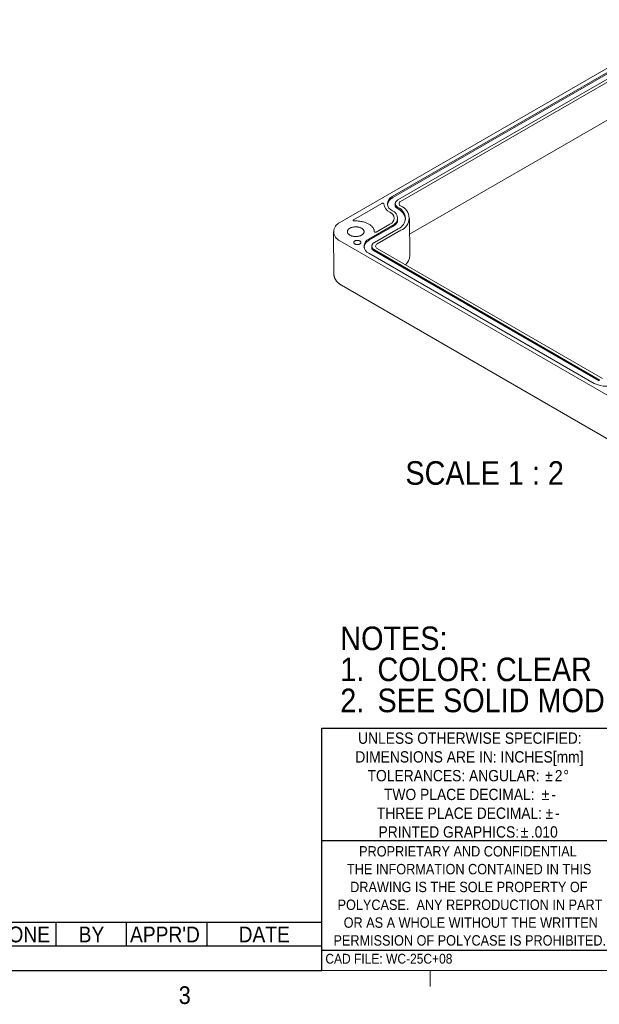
# Model space of a CAD drawing. Header units: inches. Extents: x 0.3 to 21.8, y 0.2 to 16.9.
# Tile 4 of 9: x 14.1 to 17.2, y 0.2 to 5.4. Entities that reach past the tile are written whole.
import ezdxf

# ---------------------------------------------------------------- set-up
doc = ezdxf.new("R2010")
doc.units = ezdxf.units.IN
doc.header["$MEASUREMENT"] = 0
doc.linetypes.add('SLD-Solid', pattern=[0])
doc.layers.add('FORMAT', color=7, linetype='SLD-Solid')
doc.layers.add('SLD-0', color=7, linetype='SLD-Solid')
doc.styles.add('SLDTEXTSTYLE1', font='GOTHIC.TTF', dxfattribs={"width": 0.913})

# ---------------------------------------------------------------- blocks, each defined once
blk = doc.blocks.new('SW_NOTE_1')
at = {"layer": 'SLD-0', "color": 0, "char_height": 0.125, "attachment_point": 1, "style": 'SLDTEXTSTYLE1'}
for s, insert in [('NOTES:', (0, 0.1597)), ('1.', (0, -0.0047)), ('COLOR: CLEAR', (0.1969, -0.0047)), ('2.', (0, -0.1691)), ('SEE SOLID MODEL FOR COMPLETE PART DEFINITION.', (0.1969, -0.1691))]:
    blk.add_mtext(s, dxfattribs=dict(at, insert=insert))
blk = doc.blocks.new('SW_NOTE_2')
at = {"layer": 'FORMAT', "color": 0, "char_height": 0.06, "attachment_point": 2, "style": 'SLDTEXTSTYLE1'}
for s, insert in [('UNLESS OTHERWISE SPECIFIED:', (0.5672, 0.0766)), ('DIMENSIONS ARE IN: INCHES[mm]', (0.5648, -0.0227)), ('TOLERANCES: ANGULAR: ', (0.4813, -0.1221)), ('%%p', (0.9859, -0.1221)), ('2', (1.0375, -0.1221)), ('%%d', (1.0774, -0.1221)), ('TWO PLACE DECIMAL: ', (0.511, -0.2215)), ('%%p', (0.9679, -0.2215)), ('-', (1.011, -0.2215)), ('THREE PLACE DECIMAL: ', (0.5121, -0.3208)), ('%%p', (0.9875, -0.3208)), ('-', (1.0306, -0.3208)), ('%%p', (0.8567, -0.4202)), ('PRINTED GRAPHICS: ', (0.4556, -0.4202)), ('.010', (0.9616, -0.4202))]:
    blk.add_mtext(s, dxfattribs=dict(at, insert=insert))
blk = doc.blocks.new('SW_NOTE_3')
at = {"layer": 'FORMAT', "color": 0, "char_height": 0.055, "attachment_point": 2, "style": 'SLDTEXTSTYLE1'}
for s, insert in [('PROPRIETARY AND CONFIDENTIAL', (0.5827, 0.0703)), ('THE INFORMATION CONTAINED IN THIS', (0.5892, -0.0241)), ('DRAWING IS THE SOLE PROPERTY OF', (0.5875, -0.1185)), ('POLYCASE.  ANY REPRODUCTION IN PART ', (0.5935, -0.2129)), ('OR AS A WHOLE WITHOUT THE WRITTEN ', (0.5977, -0.3072)), ('PERMISSION OF POLYCASE IS PROHIBITED.', (0.5923, -0.4016))]:
    blk.add_mtext(s, dxfattribs=dict(at, insert=insert))
blk = doc.blocks.new('SW_TABLEANNOTATION_0')
at = {"layer": 'SLD-0', "color": 0}
for p, q in [((0, 0), (0, -0.2534)), ((4.4719, 0), (0, 0)), ((4.4719, -0.2534), (4.4719, 0)), ((0.2775, 0), (0.2775, -0.1237)), ((2.7288, 0), (2.7288, -0.1237)), ((3.0624, 0), (3.0624, -0.1237)), ((3.4352, 0), (3.4352, -0.1237)), ((3.8628, 0), (3.8628, -0.1237)), ((0, -0.1237), (4.4719, -0.1237)), ((0, -0.2534), (4.4719, -0.2534))]:
    blk.add_line(p, q, dxfattribs=at)
at = {"layer": 'SLD-0', "color": 0, "attachment_point": 1, "style": 'SLDTEXTSTYLE1'}
for s, insert, char_height in [('REV.', (0.0209, -0.021), 0.08333), ('DESCRIPTION', (1.1543, -0.021), 0.083333), ('ZONE', (2.7497, -0.021), 0.08333), ('BY', (3.1841, -0.021), 0.08333), ("APPR'D", (3.4561, -0.021), 0.08333), ('DATE', (4.0314, -0.021), 0.08333), ('REVISIONS', (1.9634, -0.1477), 0.08333)]:
    blk.add_mtext(s, dxfattribs=dict(at, insert=insert, char_height=char_height))

msp = doc.modelspace()

# ---------------------------------------------------------------- linework, layer by layer
at = {"color": 7, "linetype": 'SLD-Solid', "lineweight": 15}
for p, q in [((15.79469, 4.37084), (17.65579, 5.44524)), ((16.0721, 4.50828), (17.41772, 5.28509)), ((17.42052, 5.28029), (16.0749, 4.50348)), ((16.10215, 4.49093), (17.44777, 5.26774)), ((16.11607, 4.4829), (17.46169, 5.25971)), ((16.16357, 4.30915), (17.46336, 5.05951)), ((16.01719, 4.47276), (15.86563, 4.38526)), ((16.08774, 4.47085), (16.08774, 4.45723)), ((16.10037, 4.37838), (16.10037, 4.39432)), ((16.16491, 4.19571), (16.16255, 4.39494)), ((15.948, 4.28356), (16.07245, 4.35541)), ((16.07525, 4.35061), (15.9508, 4.27876)), ((15.97805, 4.26622), (16.1025, 4.33806)), ((15.98687, 4.32055), (16.05985, 4.36268)), ((15.99197, 4.25818), (16.11642, 4.33002)), ((15.76013, 4.32221), (15.76278, 4.09866)), ((15.97663, 4.32297), (15.97663, 4.32307)), ((18.71363, 2.58944), (15.79469, 4.27451)), ((15.96365, 4.24614), (15.96365, 4.23249)), ((17.17165, 3.53701), (15.97805, 4.22606)), ((17.18557, 3.54505), (15.99197, 4.2341)), ((17.1416, 3.51966), (15.948, 4.20871)), ((17.16886, 3.53221), (15.97525, 4.22126)), ((15.80267, 4.03876), (18.72161, 2.35369))]:
    msp.add_line(p, q, dxfattribs=at)
at = {"color": 7, "linetype": 'SLD-Solid', "lineweight": 0}
for p, q in [((21.52288, 0.4106), (0.52288, 0.4106)), ((16.27288, 0.4106), (16.27288, 0.3258))]:
    msp.add_line(p, q, dxfattribs=at)
at = {"color": 7, "linetype": 'SLD-Solid', "lineweight": 15, "flags": 128}
for points in [[(16.10224, 4.45072), (16.09984, 4.45221), (16.09763, 4.45378), (16.09561, 4.45545), (16.09381, 4.45719), (16.09223, 4.45901), (16.09088, 4.46088), (16.08976, 4.46281), (16.08889, 4.46477), (16.08826, 4.46677), (16.08787, 4.46879), (16.08774, 4.47082), (16.08786, 4.47285), (16.08824, 4.47486), (16.08886, 4.47686), (16.08972, 4.47883), (16.09083, 4.48076), (16.09218, 4.48263), (16.09375, 4.48445), (16.09554, 4.4862), (16.09755, 4.48786), (16.09975, 4.48945), (16.10215, 4.49093)], [(16.02743, 4.47034), (16.02729, 4.47107), (16.02687, 4.47177), (16.02621, 4.4724), (16.02534, 4.47294), (16.02428, 4.47336), (16.0231, 4.47364), (16.02184, 4.47376), (16.02057, 4.47374), (16.01933, 4.47355), (16.01818, 4.47322), (16.01719, 4.47276)], [(15.86563, 4.38526), (15.8648, 4.38467), (15.86422, 4.38398), (15.86392, 4.38323), (15.8639, 4.38247), (15.86418, 4.38172), (15.86473, 4.38102), (15.86554, 4.38042), (15.86656, 4.37993), (15.86774, 4.37958), (15.86902, 4.37939), (15.87035, 4.37936)], [(15.84684, 4.34074), (15.84456, 4.33932), (15.84248, 4.33781), (15.8406, 4.33621), (15.83893, 4.33453), (15.83749, 4.33279), (15.83628, 4.33098), (15.83531, 4.32913), (15.83459, 4.32724), (15.83412, 4.32533), (15.8339, 4.3234), (15.83393, 4.32147), (15.83421, 4.31954), (15.83475, 4.31763), (15.83553, 4.31575), (15.83656, 4.31391), (15.83783, 4.31212), (15.83933, 4.3104), (15.84105, 4.30874), (15.84298, 4.30716), (15.84511, 4.30567), (15.84744, 4.30427), (15.84993, 4.30299), (15.85259, 4.30181), (15.8554, 4.30076), (15.85834, 4.29983), (15.86139, 4.29903), (15.86453, 4.29837), (15.86776, 4.29784), (15.87104, 4.29746), (15.87436, 4.29722), (15.87771, 4.29713), (15.88106, 4.29719), (15.88439, 4.29739), (15.88768, 4.29773), (15.89092, 4.29822), (15.89409, 4.29885), (15.89717, 4.29962), (15.90013, 4.30051), (15.90297, 4.30154), (15.90567, 4.30268), (15.90821, 4.30394), (15.91058, 4.30531), (15.91276, 4.30678), (15.91475, 4.30833), (15.91652, 4.30997), (15.91807, 4.31169), (15.9194, 4.31346), (15.92049, 4.31529), (15.92133, 4.31716), (15.92193, 4.31906), (15.92228, 4.32099), (15.92238, 4.32292), (15.92222, 4.32485), (15.92181, 4.32677), (15.92115, 4.32866), (15.92024, 4.33052), (15.91909, 4.33234), (15.91771, 4.3341), (15.9161, 4.3358), (15.91427, 4.33742), (15.91223, 4.33895), (15.91, 4.34039), (15.90759, 4.34174), (15.90501, 4.34297), (15.90228, 4.34408), (15.8994, 4.34508), (15.89641, 4.34594), (15.89331, 4.34667), (15.89012, 4.34727), (15.88686, 4.34772), (15.88356, 4.34803), (15.88022, 4.34819), (15.87687, 4.34821), (15.87353, 4.34808), (15.87022, 4.34781), (15.86695, 4.34739), (15.86374, 4.34683), (15.86062, 4.34614), (15.85759, 4.3453), (15.85469, 4.34434), (15.85192, 4.34326), (15.84929, 4.34205), (15.84684, 4.34074)], [(15.87035, 4.37936), (15.8754, 4.37952), (15.88046, 4.37952), (15.88552, 4.37938), (15.89055, 4.37909), (15.89556, 4.37864), (15.90051, 4.37805), (15.90541, 4.37731), (15.91024, 4.37643), (15.91498, 4.37541), (15.91962, 4.37425), (15.92416, 4.37295), (15.92857, 4.37152), (15.93285, 4.36996), (15.93698, 4.36827), (15.94096, 4.36647), (15.94478, 4.36455), (15.94842, 4.36251), (15.95187, 4.36038), (15.95513, 4.35814), (15.95818, 4.35581), (15.96102, 4.35339), (15.96365, 4.35089), (15.96604, 4.34832), (15.96821, 4.34568), (15.97014, 4.34298), (15.97182, 4.34022), (15.97326, 4.33742), (15.97445, 4.33458), (15.97538, 4.33171), (15.97605, 4.32881), (15.97647, 4.3259), (15.97663, 4.32298)], [(15.90058, 4.25767), (15.89894, 4.25683), (15.89714, 4.25609), (15.89521, 4.25549), (15.89318, 4.25501), (15.89106, 4.25467), (15.88889, 4.25447), (15.88669, 4.25442), (15.8845, 4.25451), (15.88234, 4.25474), (15.88024, 4.25512), (15.87823, 4.25563), (15.87633, 4.25627), (15.87457, 4.25703), (15.87297, 4.2579), (15.87156, 4.25887), (15.87034, 4.25993), (15.86934, 4.26106), (15.86858, 4.26225), (15.86805, 4.26348), (15.86777, 4.26474), (15.86773, 4.266), (15.86795, 4.26727), (15.86842, 4.26851), (15.86913, 4.26971), (15.87007, 4.27085), (15.87123, 4.27193), (15.8726, 4.27292), (15.87415, 4.27382), (15.87588, 4.27461), (15.87774, 4.27528), (15.87973, 4.27582), (15.88181, 4.27623), (15.88396, 4.2765), (15.88614, 4.27663), (15.88834, 4.27661), (15.89052, 4.27645), (15.89265, 4.27614), (15.89471, 4.2757), (15.89667, 4.27513), (15.8985, 4.27442), (15.90018, 4.27361), (15.90169, 4.27268), (15.90301, 4.27167), (15.90412, 4.27057), (15.905, 4.26941), (15.90565, 4.2682), (15.90606, 4.26695), (15.90621, 4.26569), (15.90612, 4.26442), (15.90578, 4.26317), (15.90519, 4.26194), (15.90436, 4.26077), (15.90331, 4.25965), (15.90204, 4.25862), (15.90058, 4.25767)], [(15.97663, 4.32298), (15.97677, 4.32224), (15.97718, 4.32154), (15.97784, 4.32091), (15.97871, 4.32037), (15.97977, 4.31995), (15.98095, 4.31967), (15.98221, 4.31954), (15.98349, 4.31957), (15.98473, 4.31975), (15.98587, 4.32008), (15.98687, 4.32055)], [(15.97805, 4.22606), (15.97566, 4.22754), (15.97346, 4.22912), (15.97145, 4.23079), (15.96966, 4.23253), (15.96809, 4.23434), (15.96675, 4.23622), (15.96564, 4.23814), (15.96477, 4.2401), (15.96415, 4.2421), (15.96377, 4.24411), (15.96365, 4.24614), (15.96377, 4.24816), (15.96415, 4.25018), (15.96477, 4.25217), (15.96564, 4.25414), (15.96675, 4.25606), (15.96809, 4.25793), (15.96966, 4.25975), (15.97145, 4.26149), (15.97346, 4.26315), (15.97566, 4.26473), (15.97805, 4.26622)]]:
    msp.add_lwpolyline(points, dxfattribs=at)
at = {"color": 7, "linetype": 'SLD-Solid', "lineweight": 15}
for centre, radius, start, end in [((16.08655, 4.47084), 0.04013, 111.10269, 249.16268), ((16.08257, 4.4766), 0.05549, 186.48025, 245.67059), ((16.05743, 4.39433), 0.04172, 291.10269, 69.16268), ((16.08097, 4.39434), 0.06026, 290.93683, 69.32855), ((16.12071, 4.47085), 0.01291, 111.08153, 249.18384), ((16.09181, 4.39435), 0.06887, 290.93709, 69.32828), ((16.04771, 4.39433), 0.0339, 290.99468, 69.2707), ((15.81321, 4.32268), 0.05161, 111.03075, 248.96925), ((15.96242, 4.24614), 0.04011, 111.06467, 248.93533), ((15.99661, 4.24614), 0.0129, 111.04525, 248.95475), ((16.09853, 4.19768), 0.06641, 310.8989, 358.30202), ((17.20646, 3.6446), 0.14077, 242.56441, 297.17027)]:
    msp.add_arc(centre, radius, start, end, dxfattribs=at)
for points, knots in [([(16.0749, 4.50347), (16.07403, 4.50296), (16.07215, 4.50186), (16.06942, 4.50005), (16.0667, 4.49809), (16.06413, 4.49604), (16.0617, 4.4939), (16.05943, 4.49168), (16.05733, 4.48938), (16.05539, 4.48701), (16.05362, 4.48458), (16.05204, 4.48209), (16.05065, 4.47956), (16.04946, 4.47703), (16.04846, 4.47452), (16.04765, 4.47208), (16.04701, 4.46976), (16.04652, 4.46757), (16.0462, 4.46585), (16.04606, 4.46484), (16.04602, 4.46454)], [0, 0, 0, 0, 0.0565996, 0.1215024, 0.186449, 0.2513899, 0.3162659, 0.3809998, 0.4454727, 0.5095312, 0.5729477, 0.6353785, 0.6963039, 0.7549693, 0.8103912, 0.8615351, 0.9076717, 0.94867, 0.9849827, 1, 1, 1, 1]), ([(16.09946, 4.44593), (16.09908, 4.44614), (16.09805, 4.44673), (16.09651, 4.44774), (16.09485, 4.44894), (16.09335, 4.45016), (16.09202, 4.45137), (16.09086, 4.45257), (16.08988, 4.45373), (16.08908, 4.45482), (16.08845, 4.45582), (16.08798, 4.45668), (16.08767, 4.45737), (16.08749, 4.45786), (16.0874, 4.45815), (16.0874, 4.45817), (16.0874, 4.45818)], [0, 0, 0, 0, 0.0482864, 0.1323223, 0.2159225, 0.2989298, 0.3811565, 0.4623633, 0.5422266, 0.6202924, 0.6959197, 0.7682536, 0.8363147, 0.8992958, 0.9569616, 1, 1, 1, 1]), ([(16.14227, 4.38753), (16.14222, 4.38801), (16.14208, 4.38929), (16.14178, 4.39135), (16.14134, 4.39385), (16.14074, 4.3966), (16.13994, 4.39962), (16.13892, 4.40277), (16.1377, 4.40596), (16.13629, 4.40912), (16.13467, 4.41228), (16.13284, 4.4154), (16.13081, 4.41848), (16.1286, 4.42149), (16.1262, 4.42443), (16.12362, 4.4273), (16.12087, 4.43008), (16.11795, 4.43279), (16.11487, 4.43541), (16.11164, 4.43795), (16.10825, 4.4404), (16.1047, 4.44275), (16.10176, 4.44459), (16.09996, 4.44561), (16.09943, 4.44591)], [0, 0, 0, 0, 0.0160985, 0.0430065, 0.0739758, 0.1098313, 0.1512876, 0.1987033, 0.2455314, 0.2947424, 0.3454909, 0.3971831, 0.4494414, 0.5020344, 0.5548212, 0.6077156, 0.6606637, 0.7136268, 0.7665834, 0.8195214, 0.8724329, 0.9253127, 0.9781571, 1, 1, 1, 1]), ([(16.10049, 4.37905), (16.10049, 4.37906), (16.1005, 4.37908), (16.10046, 4.37884), (16.10037, 4.37837), (16.10019, 4.3776), (16.09988, 4.37653), (16.09941, 4.37519), (16.09876, 4.37365), (16.09793, 4.37198), (16.09691, 4.37018), (16.09568, 4.3683), (16.09426, 4.36637), (16.09264, 4.36441), (16.09084, 4.36245), (16.08885, 4.36049), (16.08668, 4.35856), (16.08433, 4.35665), (16.08182, 4.35478), (16.07914, 4.35297), (16.07694, 4.35158), (16.07559, 4.35081), (16.07523, 4.35061)], [0, 0, 0, 0, 0.0131285, 0.0443263, 0.0794221, 0.1194733, 0.1654348, 0.2179043, 0.2697062, 0.3243241, 0.3808508, 0.4386368, 0.4972637, 0.5564709, 0.6160955, 0.6760333, 0.7362152, 0.7965935, 0.8571339, 0.9178103, 0.9786019, 1, 1, 1, 1]), ([(15.95081, 4.27876), (15.94993, 4.27824), (15.94805, 4.27714), (15.94533, 4.27534), (15.94261, 4.27337), (15.94003, 4.27132), (15.93761, 4.26918), (15.93534, 4.26696), (15.93323, 4.26467), (15.93129, 4.2623), (15.92953, 4.25986), (15.92795, 4.25737), (15.92656, 4.25485), (15.92536, 4.25231), (15.92436, 4.2498), (15.92355, 4.24737), (15.92291, 4.24505), (15.92242, 4.24285), (15.9221, 4.24113), (15.92196, 4.24012), (15.92192, 4.23982)], [0, 0, 0, 0, 0.0565926, 0.1214874, 0.1864261, 0.2513589, 0.3162269, 0.3809528, 0.4454179, 0.5094684, 0.5728771, 0.6353002, 0.6962181, 0.7548763, 0.8102914, 0.8614289, 0.9075599, 0.9485531, 0.9848614, 1, 1, 1, 1]), ([(15.97523, 4.22127), (15.97433, 4.22182), (15.9727, 4.2228), (15.97078, 4.2242), (15.96938, 4.22534), (15.96833, 4.22628), (15.96751, 4.22709), (15.9668, 4.22784), (15.96614, 4.22859), (15.96545, 4.22945), (15.96478, 4.23039), (15.96422, 4.23131), (15.96382, 4.23209), (15.96356, 4.23267), (15.96342, 4.23305), (15.96335, 4.23329), (15.96334, 4.23328), (15.96334, 4.23328)], [0, 0, 0, 0, 0.12213017, 0.22026189, 0.29506495, 0.35848502, 0.41633042, 0.4613334, 0.51501211, 0.58054354, 0.65786249, 0.7393763, 0.80977474, 0.86883828, 0.91755518, 0.96170564, 1, 1, 1, 1]), ([(15.7628, 4.09866), (15.76281, 4.0979), (15.76283, 4.09594), (15.76311, 4.09279), (15.76362, 4.08922), (15.76436, 4.08567), (15.76531, 4.08217), (15.76648, 4.07871), (15.76787, 4.07529), (15.76946, 4.07193), (15.77127, 4.06862), (15.77329, 4.06538), (15.77552, 4.0622), (15.77796, 4.0591), (15.78061, 4.05607), (15.78347, 4.05312), (15.78653, 4.05026), (15.78979, 4.04751), (15.79324, 4.04486), (15.79687, 4.04232), (15.80004, 4.0403), (15.80201, 4.03915), (15.80267, 4.03876)], [0, 0, 0, 0, 0.0307141, 0.0795444, 0.1283732, 0.1772962, 0.2264083, 0.2758034, 0.3255728, 0.3758041, 0.4265786, 0.4779687, 0.5300339, 0.5828175, 0.6363415, 0.6906038, 0.745576, 0.8012034, 0.8574078, 0.914094, 0.9711567, 1, 1, 1, 1])]:
    msp.add_open_spline(points, degree=3, knots=knots, dxfattribs=at)
at = {"layer": 'SLD-0', "color": 7}
for p, q in [((15.69822, 0.4106), (15.69822, 1.69382)), ((15.69822, 1.69382), (21.52288, 1.69382)), ((17.22426, 1.09665), (15.69822, 1.09665)), ((15.69822, 0.51854), (18.76416, 0.51854))]:
    msp.add_line(p, q, dxfattribs=at)

# ---------------------------------------------------------------- block references
at = {"layer": 'FORMAT', "color": 7}
for name, p in [('SW_NOTE_2', (15.91579, 1.59439)), ('SW_NOTE_3', (15.89005, 0.99892))]:
    msp.add_blockref(name, p, dxfattribs=at)
at = {"layer": 'SLD-0', "color": 7}
msp.add_blockref('SW_NOTE_1', (15.79647, 2.07229), dxfattribs=at)
at = {"layer": 'SLD-0'}
msp.add_blockref('SW_TABLEANNOTATION_0', (11.22635, 0.664), dxfattribs=at)

# ---------------------------------------------------------------- texts
at = {"color": 7, "linetype": 'Continuous', "lineweight": 0, "insert": (14.94054, 0.3269), "char_height": 0.09375, "attachment_point": 1, "style": 'SLDTEXTSTYLE1'}
msp.add_mtext('3', dxfattribs=at)
at = {"layer": 'FORMAT', "color": 7, "insert": (15.7175, 0.49897), "char_height": 0.0520833, "attachment_point": 1, "style": 'SLDTEXTSTYLE1'}
msp.add_mtext('CAD FILE: WC-25C+08', dxfattribs=at)
at = {"layer": 'SLD-0', "insert": (16.51897, 3.10748), "char_height": 0.125, "attachment_point": 2, "style": 'SLDTEXTSTYLE1'}
msp.add_mtext('  SCALE 1 : 2', dxfattribs=at)

doc.saveas('drawing.dxf')
